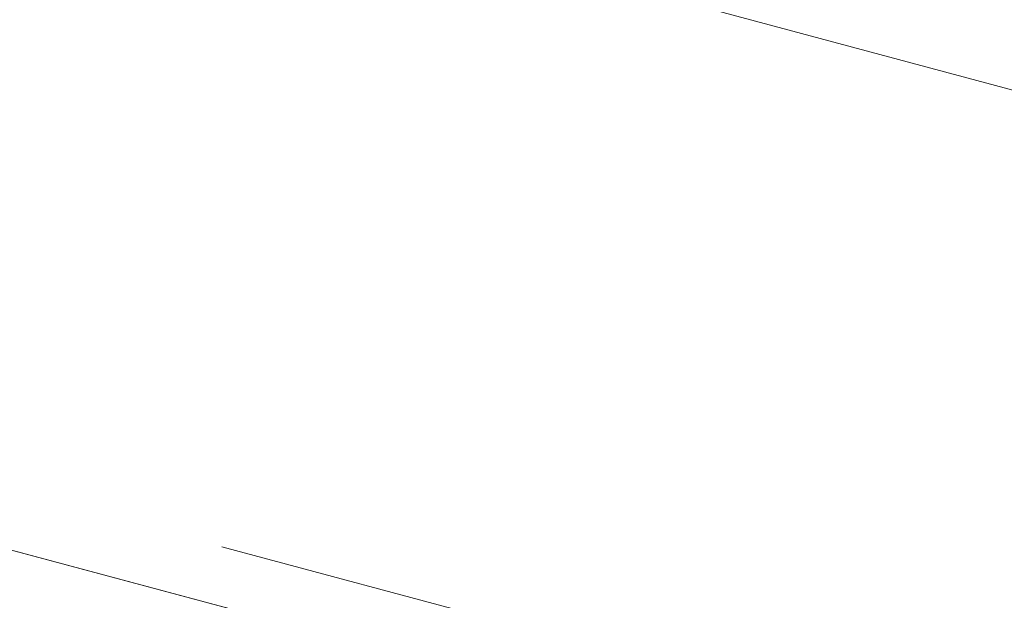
# Model space of a CAD drawing. Header units: millimetres. Extents: x -62314 to 79800, y -34032 to 28340.
# Tile 48 of 256: x 49074 to 49492, y -24376 to -24130. Entities that reach past the tile are written whole.
import ezdxf

# ---------------------------------------------------------------- set-up
doc = ezdxf.new("R2010")
doc.units = ezdxf.units.MM
doc.header["$LTSCALE"] = 508
doc.linetypes.add('Dash Style-6', pattern=[1.04164, 0.625, -0.20828, 0.06943, -0.13893])
doc.layers.add('(00) tekening-stramien-algemeen', color=7, linetype='Dash Style-6', lineweight=0)
doc.layers.add('None', color=7, linetype='Continuous', lineweight=0)

# ---------------------------------------------------------------- blocks, each defined once
blk = doc.blocks.new('Group-112-1')
at = {"layer": 'None', "color": 17, "lineweight": 0, "transparency": 33554687, "flags": 128}
for points in [[(12.01, 255), (3297.99, 255), (3297.99, 83), (12.01, 83)], [(17.01, 83), (3292.99, 83), (3292.99, -215.53), (17.01, -215.53)]]:
    blk.add_lwpolyline(points, close=True, dxfattribs=at)
blk = doc.blocks.new('bu-b-02 verdieping uitvoering')
at = {"layer": 'None', "color": 17, "transparency": 33554687}
blk.add_blockref('Group-112-1', (0, 0), dxfattribs=at)
blk = doc.blocks.new('blok b-v1-gevel_constructie')
at = {"layer": 'None', "color": 17, "transparency": 33554687, "rotation": 180}
blk.add_blockref('bu-b-02 verdieping uitvoering', (6929.99, 328.47), dxfattribs=at)
blk = doc.blocks.new('blok B 01 (2D)')
at = {"layer": 'None', "color": 17, "transparency": 33554687}
blk.add_blockref('blok b-v1-gevel_constructie', (47480.01, -0.02), dxfattribs=at)
blk = doc.blocks.new('Group-176-1')
at = {"layer": '(00) tekening-stramien-algemeen', "color": 2, "lineweight": 0, "transparency": 33554687}
blk.add_line((71038.03, -10800), (-1886.06, -10800), dxfattribs=at)
blk = doc.blocks.new('Stramien blok B')
at = {"layer": 'None', "color": 17, "transparency": 33554687}
blk.add_blockref('Group-176-1', (0, 0), dxfattribs=at)

msp = doc.modelspace()

# ---------------------------------------------------------------- block references
at = {"layer": 'None', "color": 17, "transparency": 33554687}
for name, p, rotation in [('blok B 01 (2D)', (-3125.94, -10622.93), 344.9999999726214), ('Stramien blok B', (0, 0), 344.9999645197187)]:
    msp.add_blockref(name, p, dxfattribs=dict(at, rotation=rotation))

doc.saveas('drawing.dxf')
